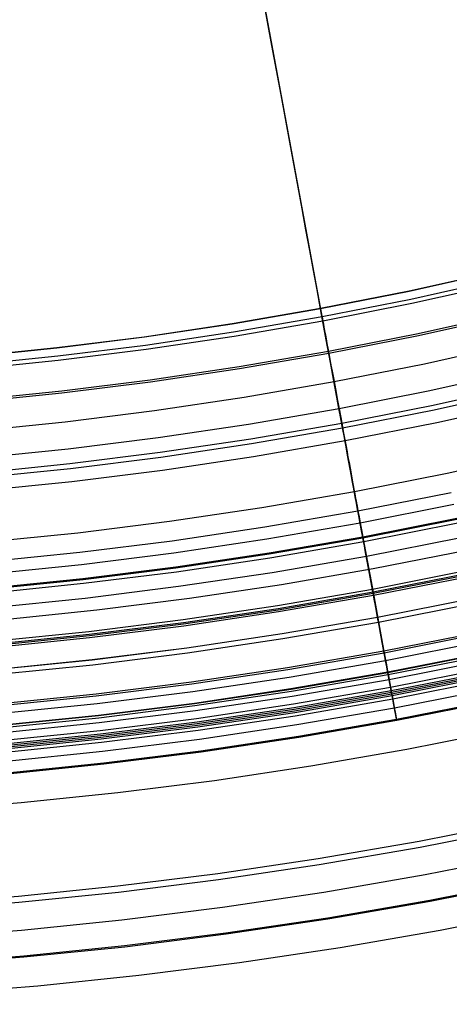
# Model space of a CAD drawing. Header units: millimetres. Extents: x -14 to 488, y -50 to 50.
# Tile 63 of 256: x 212.01 to 215.44, y -35.68 to -27.81. Entities that reach past the tile are written whole.
import ezdxf

# ---------------------------------------------------------------- set-up
doc = ezdxf.new("R2010")
doc.units = ezdxf.units.MM
doc.header["$MEASUREMENT"] = 0
doc.layers.add('Default', color=7, linetype='Continuous')

msp = doc.modelspace()

# ---------------------------------------------------------------- linework, layer by layer
at = {"layer": 'Default'}
for points in [[(215.8324319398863, -29.82402514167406), (215.1234081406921, -29.98154212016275), (214.4158658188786, -30.12116388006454), (213.7104171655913, -30.24314605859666), (213.0076529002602, -30.34776876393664), (212.3081412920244, -30.43533484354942), (211.6124273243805, -30.50616812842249), (210.9210320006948, -30.5606116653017), (210.234451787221, -30.59902594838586), (209.5531581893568, -30.62178716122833), (208.8775974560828, -30.62928543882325), (208.2020367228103, -30.62178716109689), (207.5207431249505, -30.59902594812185), (206.834162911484, -30.5606116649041), (206.1427675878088, -30.50616812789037), (205.4470536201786, -30.43533484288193)], [(215.8320322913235, -29.82232243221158), (215.1230492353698, -29.97983035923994), (214.4155475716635, -30.11944409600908), (213.7101394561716, -30.24141926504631), (213.0074155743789, -30.34603595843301), (212.3079441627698, -30.43359700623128), (211.6122701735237, -30.50442622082), (210.9209145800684, -30.55886662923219), (210.2343738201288, -30.59727870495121), (209.5531193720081, -30.62003860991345), (208.8775974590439, -30.62753645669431), (208.2020755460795, -30.62003860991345), (207.5208210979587, -30.59727870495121), (206.8342803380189, -30.55886662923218), (206.1429247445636, -30.50442622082), (205.4472507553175, -30.43359700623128)], [(215.8551107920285, -29.92064802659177), (215.1437749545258, -30.07867864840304), (214.4339254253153, -30.2187556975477), (213.7261763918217, -30.34113564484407), (213.0211204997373, -30.4460995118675), (212.3193278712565, -30.53395113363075), (211.6213452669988, -30.60501539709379), (210.9276953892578, -30.65963646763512), (210.238876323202, -30.69817601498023), (209.5553611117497, -30.72101144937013), (208.8775974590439, -30.72853417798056), (208.1998338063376, -30.72101144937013), (207.5163185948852, -30.69817601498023), (206.8274995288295, -30.65963646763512), (206.1338496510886, -30.60501539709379), (205.4358670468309, -30.53395113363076)], [(215.8473716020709, -29.88767532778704), (215.1368247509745, -30.04553066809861), (214.4277625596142, -30.18545234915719), (213.7207985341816, -30.30769655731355), (213.0165246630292, -30.4125440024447), (212.3155104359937, -30.50029818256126), (211.6183020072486, -30.57128362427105), (210.9254214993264, -30.62584411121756), (210.2373664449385, -30.66434091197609), (209.5546093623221, -30.68715101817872), (208.8775974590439, -30.69466540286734), (208.2005855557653, -30.68715101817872), (207.5178284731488, -30.66434091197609), (206.8297734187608, -30.62584411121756), (206.1368929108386, -30.57128362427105), (205.4396844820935, -30.50029818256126)], [(215.9153296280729, -30.17720944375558), (215.1978546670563, -30.33660393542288), (214.4818788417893, -30.47788990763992), (213.768021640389, -30.60132604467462), (213.0568808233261, -30.70719579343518), (212.3490314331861, -30.79580561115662), (211.6450249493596, -30.86748318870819), (210.945388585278, -30.92257566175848), (210.2506247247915, -30.96144782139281), (209.5612104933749, -30.98448033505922), (208.8775974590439, -30.99206798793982), (208.1939844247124, -30.98448033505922), (207.5045701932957, -30.9614478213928), (206.8098063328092, -30.92257566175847), (206.1101699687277, -30.86748318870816), (205.4061634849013, -30.79580561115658)], [(215.9113938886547, -30.16044128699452), (215.1943201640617, -30.31974663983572), (214.4787447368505, -30.46095360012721), (213.7652867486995, -30.58432070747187), (213.0545436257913, -30.69013125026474), (212.3470900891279, -30.77869151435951), (211.643477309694, -30.85032900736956), (210.9442322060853, -30.90539067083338), (210.2498568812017, -30.9442410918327), (209.5608281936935, -30.96726072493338), (208.8775974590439, -30.97484413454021), (208.194366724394, -30.96726072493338), (207.5053380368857, -30.94424109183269), (206.8109627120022, -30.90539067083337), (206.1117176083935, -30.85032900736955), (205.4081048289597, -30.77869151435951)], [(215.9680522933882, -30.40183354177), (215.2452024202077, -30.56242212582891), (214.5238629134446, -30.70476653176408), (213.8046579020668, -30.82912738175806), (213.0881896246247, -30.93579024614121), (212.375037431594, -31.02506387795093), (211.6657569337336, -31.0972784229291), (210.9608792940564, -31.15278361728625), (210.2609106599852, -31.19194698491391), (209.5663317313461, -31.21515204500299), (208.8775974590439, -31.22279654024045), (208.1888631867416, -31.21515204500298), (207.4942842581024, -31.19194698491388), (206.7943156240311, -31.15278361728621), (206.0894379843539, -31.09727842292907), (205.3801574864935, -31.0250638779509)], [(216.0178365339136, -30.61393852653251), (215.2899113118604, -30.77565465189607), (214.5635070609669, -30.91899850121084), (213.8392522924, -31.04423252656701), (213.1177534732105, -31.15164430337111), (212.3995940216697, -31.24154475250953), (211.6853334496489, -31.31426633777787), (210.9755066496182, -31.37016125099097), (210.2706233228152, -31.40959959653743), (209.5711675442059, -31.43296758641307), (208.8775974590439, -31.44066575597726), (208.1840273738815, -31.43296758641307), (207.4845715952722, -31.4095995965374), (206.7796882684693, -31.37016125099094), (206.0698614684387, -31.31426633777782), (205.3556008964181, -31.24154475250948)], [(216.04503028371, -30.72979707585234), (215.31433274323, -30.89212910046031), (214.5851619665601, -31.03601887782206), (213.8581488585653, -31.16172985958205), (213.1339021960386, -31.26955071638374), (212.4130076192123, -31.35979355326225), (211.6960267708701, -31.43279210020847), (210.9834965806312, -31.48889989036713), (210.2759286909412, -31.52848843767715), (209.5738090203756, -31.5519454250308), (208.877597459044, -31.55967291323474), (208.1813858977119, -31.55194542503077), (207.4792662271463, -31.52848843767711), (206.7716983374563, -31.48889989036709), (206.0591681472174, -31.43279210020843), (205.3421872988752, -31.35979355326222)], [(216.0539482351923, -30.7677918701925), (215.3223415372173, -30.93032587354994), (214.5922635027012, -31.07439468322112), (213.8643458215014, -31.20026207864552), (213.1391980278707, -31.30821708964), (212.4174064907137, -31.3985722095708), (211.6995335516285, -31.47166158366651), (210.9861168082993, -31.52783918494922), (210.2776685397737, -31.56747698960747), (209.5746752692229, -31.59096316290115), (208.8775974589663, -31.59870026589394), (208.1805196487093, -31.59096316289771), (207.4775263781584, -31.56747698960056), (206.7690781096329, -31.5278391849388), (206.0556613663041, -31.47166158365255), (205.3377884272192, -31.39857220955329)], [(216.0776942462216, -30.86896139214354), (215.3436667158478, -31.0320332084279), (214.6111729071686, -31.17657873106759), (213.8808466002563, -31.30286261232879), (213.153299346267, -31.41117483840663), (212.429119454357, -31.50182893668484), (211.7088711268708, -31.57516015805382), (210.9930937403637, -31.63152364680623), (210.2823012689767, -31.67129260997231), (209.5769818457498, -31.6948564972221), (208.8775974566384, -31.70261920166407), (208.1782130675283, -31.69485649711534), (207.4728936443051, -31.67129260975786), (206.762101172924, -31.63152364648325), (206.0463237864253, -31.57516015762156), (205.3260754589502, -31.50182893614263)], [(216.1719282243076, -31.27044378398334), (215.4282938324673, -31.4356498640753), (214.68621323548, -31.58208718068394), (213.9463285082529, -31.7100238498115), (213.2092592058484, -31.8197536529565), (212.4756013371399, -31.91159422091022), (211.7459264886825, -31.98588519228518), (211.0207810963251, -32.04298635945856), (210.3006858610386, -32.08327581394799), (209.5861353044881, -32.10714810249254), (208.8775974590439, -32.11501240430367), (208.1690596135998, -32.10714810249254), (207.4545090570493, -32.08327581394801), (206.7344138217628, -32.0429863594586), (206.0092684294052, -31.98588519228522), (205.2795935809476, -31.91159422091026)], [(215.460607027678, -31.58976292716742), (214.7148659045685, -31.73692258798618), (213.9713314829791, -31.86549034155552), (213.2306263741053, -31.97576141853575), (212.4933495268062, -32.06805501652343), (211.7600753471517, -32.14271244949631), (211.0313529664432, -32.20009528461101), (210.3077056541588, -32.24058347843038), (209.5896303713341, -32.26457352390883), (208.8775974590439, -32.27247661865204), (208.1655645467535, -32.26457352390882), (207.4474892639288, -32.24058347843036), (206.7238419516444, -32.20009528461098), (205.9951195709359, -32.14271244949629), (205.2618453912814, -32.06805501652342)], [(215.480566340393, -31.68495595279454), (214.7325641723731, -31.8325617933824), (213.9867753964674, -31.96151935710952), (213.2438245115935, -32.07212476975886), (212.5043122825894, -32.16469819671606), (211.7688148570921, -32.23958198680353), (211.0378830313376, -32.29713880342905), (210.3120416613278, -32.33774975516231), (209.5917892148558, -32.36181253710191), (208.8775974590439, -32.36973959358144), (208.1634057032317, -32.36181253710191), (207.4431532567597, -32.3377497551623), (206.7173118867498, -32.29713880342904), (205.9863800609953, -32.23958198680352), (205.2508826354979, -32.16469819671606)], [(215.5118281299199, -31.83405449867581), (214.7602845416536, -31.98235917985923), (214.0109648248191, -32.11192729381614), (213.2644964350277, -32.22305636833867), (212.5214829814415, -32.31606808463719), (211.7825033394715, -32.39130641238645), (211.0481109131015, -32.44913573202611), (210.3188330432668, -32.48993895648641), (209.5951705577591, -32.51411566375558), (208.8775974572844, -32.52208025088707), (208.1600243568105, -32.51411566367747), (207.4363618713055, -32.48993895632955), (206.7070840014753, -32.44913573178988), (205.9726915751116, -32.39130641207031), (205.2337119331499, -32.31606808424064)], [(205.2375036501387, -32.28264187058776), (205.97571433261, -32.35780190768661), (206.7093425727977, -32.4155710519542), (207.4378615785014, -32.45633181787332), (208.1607710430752, -32.48048336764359), (208.8775974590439, -32.48843966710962), (209.5944238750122, -32.48048336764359), (210.317333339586, -32.45633181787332), (211.0458523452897, -32.4155710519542), (211.7794805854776, -32.3578019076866), (212.517691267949, -32.28264187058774), (213.2599315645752, -32.18972693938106), (214.0056232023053, -32.07871350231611), (214.7541632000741, -31.94928021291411), (215.5049247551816, -31.80112985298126)], [(215.5037470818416, -31.79551311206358), (214.7531189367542, -31.94363714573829), (214.0047119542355, -32.07304743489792), (213.2591528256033, -32.18404114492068), (212.5170444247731, -32.27693956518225), (211.778964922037, -32.35208624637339), (211.0454670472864, -32.40984512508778), (210.3170774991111, -32.45059864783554), (209.5942964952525, -32.47474590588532), (208.8775974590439, -32.48270079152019), (208.1608984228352, -32.47474590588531), (207.4381174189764, -32.45059864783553), (206.7097278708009, -32.40984512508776), (205.9762299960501, -32.35208624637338), (205.238150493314, -32.27693956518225)], [(215.5360536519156, -31.94959457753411), (214.7817657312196, -32.09844080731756), (214.0297098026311, -32.22848205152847), (213.2805156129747, -32.34001692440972), (212.5347889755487, -32.43336828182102), (211.7931108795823, -32.50888134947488), (211.0560367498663, -32.56692183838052), (210.3240958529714, -32.60787405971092), (209.5977908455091, -32.63213905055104), (208.8775974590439, -32.64013272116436), (208.1574040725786, -32.632139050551), (207.4310990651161, -32.60787405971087), (206.699158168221, -32.56692183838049), (205.9620840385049, -32.50888134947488), (205.2204059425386, -32.43336828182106)], [(205.2011407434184, -32.52564734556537), (205.9415774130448, -32.60211356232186), (206.683562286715, -32.66164701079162), (207.4267078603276, -32.70421330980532), (208.1706266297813, -32.72977807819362), (208.9149310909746, -32.73830693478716), (209.6592337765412, -32.72977701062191), (210.4031473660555, -32.70421148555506), (211.1462845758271, -32.66164505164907), (211.8882581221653, -32.60211240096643), (212.6286807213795, -32.52564822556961), (213.3671650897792, -32.43228721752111), (214.1033239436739, -32.32206406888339), (214.836769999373, -32.19501347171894), (215.6108920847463, -32.04200797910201)], [(205.2011407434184, -32.52564734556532), (205.9415774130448, -32.6021135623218), (206.683562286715, -32.66164701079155), (207.4267078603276, -32.70421330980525), (208.1706266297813, -32.72977807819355), (208.9149310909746, -32.73830693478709), (209.6592337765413, -32.72977701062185), (210.4031473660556, -32.70421148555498), (211.1462845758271, -32.66164505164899), (211.8882581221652, -32.60211240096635), (212.6286807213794, -32.52564822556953), (213.3671650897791, -32.43228721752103), (214.1033239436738, -32.32206406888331), (214.836769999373, -32.19501347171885), (215.6108920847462, -32.0420079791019)], [(215.5958134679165, -32.23461028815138), (214.8347557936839, -32.38479241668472), (214.0759501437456, -32.51600078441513), (213.3200319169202, -32.62853668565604), (212.5676123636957, -32.72272587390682), (211.8192776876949, -32.79891667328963), (211.0755882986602, -32.85747807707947), (210.3370782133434, -32.89879784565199), (209.6042545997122, -32.92328061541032), (208.8775974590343, -32.93134602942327), (208.1509403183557, -32.92328061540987), (207.4181167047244, -32.8987978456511), (206.6796066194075, -32.85747807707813), (205.9359172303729, -32.79891667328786), (205.1875825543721, -32.72272587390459)], [(215.59109788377, -32.21211999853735), (214.8305744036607, -32.3621967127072), (214.0723013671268, -32.49331298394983), (213.3169137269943, -32.60576989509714), (212.5650223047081, -32.6998929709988), (211.8172128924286, -32.77603029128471), (211.0740455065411, -32.83455059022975), (210.3360537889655, -32.8758413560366), (209.6037445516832, -32.90030694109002), (208.8775974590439, -32.90836669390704), (208.1514503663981, -32.90030694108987), (207.4191411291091, -32.87584135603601), (206.6811494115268, -32.83455059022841), (205.9379820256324, -32.77603029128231), (205.1901726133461, -32.699892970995)], [(215.6012921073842, -32.26073985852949), (214.8396137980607, -32.41104445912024), (214.0801893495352, -32.54235982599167), (213.3236546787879, -32.65498749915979), (212.5706215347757, -32.74925349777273), (211.8216765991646, -32.8255064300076), (211.0773807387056, -32.88411559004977), (210.3382684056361, -32.92546905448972), (209.6048471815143, -32.9499717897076), (208.8775974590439, -32.95804378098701), (208.1503477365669, -32.94997178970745), (207.4169265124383, -32.92546905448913), (206.677814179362, -32.88411559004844), (205.9335183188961, -32.82550643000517), (205.184573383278, -32.74925349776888)], [(215.5979985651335, -32.24503179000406), (214.8366933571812, -32.39526276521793), (214.0776409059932, -32.52651380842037), (213.3214768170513, -32.63908631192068), (212.5688125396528, -32.73330613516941), (211.8202344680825, -32.80952171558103), (211.0763031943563, -32.86810216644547), (210.3375529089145, -32.90943537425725), (209.6044909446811, -32.93392610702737), (208.8775974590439, -32.94199414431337), (208.1507039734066, -32.93392610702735), (207.417642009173, -32.90943537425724), (206.6788917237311, -32.86810216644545), (205.9349604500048, -32.80952171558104), (205.1863823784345, -32.73330613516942)], [(215.6460678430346, -32.47429118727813), (214.8793172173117, -32.62559672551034), (214.1148354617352, -32.75778657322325), (213.3532627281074, -32.87116427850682), (212.5952148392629, -32.96605803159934), (211.8412823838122, -33.04281876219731), (211.0920299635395, -33.1018182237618), (210.3479955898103, -33.14344707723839), (209.609690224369, -33.16811298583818), (208.8775974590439, -33.17623873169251), (208.1455046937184, -33.16811298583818), (207.407199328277, -33.14344707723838), (206.6631649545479, -33.1018182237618), (205.9139125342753, -33.04281876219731), (205.1599800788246, -32.96605803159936)], [(215.6377930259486, -32.43482566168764), (214.8719797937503, -32.58594622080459), (214.1084326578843, -32.71797445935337), (213.3477909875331, -32.83121355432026), (212.5906698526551, -32.9259912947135), (211.8376591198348, -33.00265818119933), (211.0893227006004, -33.06158551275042), (210.34619794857, -33.10316347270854), (209.6087952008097, -33.12779922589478), (208.8775974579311, -33.13591503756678), (208.1463997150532, -33.12779922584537), (207.4089969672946, -33.10316347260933), (206.665872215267, -33.06158551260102), (205.9175357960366, -33.0026581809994), (205.1645250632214, -32.9259912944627)], [(215.6377413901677, -32.43457938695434), (214.8719340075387, -32.58569879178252), (214.108392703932, -32.71772602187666), (213.3477568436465, -32.83096425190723), (212.5906414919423, -32.92574126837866), (211.8376365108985, -33.00240756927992), (211.0893058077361, -33.06133445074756), (210.3461867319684, -33.10291209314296), (209.6087896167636, -33.12754765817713), (208.8775974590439, -33.1356634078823), (208.1464053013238, -33.12754765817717), (207.4090081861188, -33.102912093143), (206.6658891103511, -33.06133445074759), (205.9175584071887, -33.00240756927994), (205.164553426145, -32.92574126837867)], [(215.6940016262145, -32.70290436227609), (214.9218209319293, -32.85528143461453), (214.1519251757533, -32.98840744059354), (213.3849590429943, -33.10258807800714), (212.6215427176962, -33.19815386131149), (211.8622709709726, -33.27545820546), (211.1077124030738, -33.33487549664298), (210.3584088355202, -33.37679916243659), (209.6148748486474, -33.40163975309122), (208.8775974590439, -33.40982304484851), (208.14032006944, -33.4016397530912), (207.3967860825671, -33.37679916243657), (206.6474825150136, -33.33487549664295), (205.892923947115, -33.27545820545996), (205.1336522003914, -33.19815386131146)], [(215.7098954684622, -32.77870772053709), (214.9359142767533, -32.931440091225), (214.1642233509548, -33.06487650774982), (213.3954688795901, -33.1793233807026), (212.6302724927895, -33.27511199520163), (211.8692303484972, -33.35259659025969), (211.1129123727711, -33.41215242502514), (210.3618616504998, -33.4541738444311), (209.6165939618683, -33.47907235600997), (208.8775974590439, -33.48727472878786), (208.1386009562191, -33.47907235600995), (207.3933332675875, -33.45417384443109), (206.6422825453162, -33.41215242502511), (205.8859645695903, -33.35259659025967), (205.1249224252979, -33.27511199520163)], [(215.697173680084, -32.71803300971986), (214.92463364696, -32.87048099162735), (214.1543796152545, -33.00366894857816), (213.3870565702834, -33.11790272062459), (212.6232849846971, -33.21351297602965), (211.8636599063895, -33.2908532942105), (211.1087502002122, -33.35029823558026), (210.3590979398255, -33.39224141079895), (209.6152179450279, -33.4170935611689), (208.8775974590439, -33.42528066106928), (208.1399769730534, -33.41709356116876), (207.3960969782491, -33.39224141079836), (206.6464447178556, -33.35029823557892), (205.8915350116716, -33.29085329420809), (205.131909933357, -33.21351297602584)], [(215.7291121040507, -32.87035865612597), (214.9529539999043, -33.02352060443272), (214.1790926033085, -33.15733232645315), (213.4081759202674, -33.27210109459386), (212.6408273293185, -33.36815912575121), (211.8776446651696, -33.44586165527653), (211.1191994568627, -33.50558499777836), (210.3660363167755, -33.54772460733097), (209.6186724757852, -33.5726931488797), (208.8775974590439, -33.58091859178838), (208.1365224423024, -33.57269314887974), (207.389158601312, -33.54772460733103), (206.6359954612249, -33.50558499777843), (205.877550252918, -33.44586165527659), (205.114367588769, -33.36815912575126)], [(215.7416063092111, -32.92994794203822), (214.9640328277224, -33.0833891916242), (214.1887602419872, -33.2174449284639), (213.4164377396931, -33.33242298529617), (212.647689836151, -33.42865618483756), (211.8831154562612, -33.50650041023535), (211.1232871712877, -33.56633266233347), (210.3687505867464, -33.60854911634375), (209.6200238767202, -33.63356318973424), (208.8775974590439, -33.64180363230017), (208.1351710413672, -33.63356318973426), (207.3864443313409, -33.60854911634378), (206.6319077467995, -33.5663326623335), (205.872079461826, -33.50650041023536), (205.1075050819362, -33.42865618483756)], [(215.7334918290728, -32.89124711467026), (214.9568375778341, -33.04450696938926), (214.1824815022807, -33.17840422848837), (213.4110720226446, -33.2932463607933), (212.6432329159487, -33.38936579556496), (211.8795623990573, -33.46711799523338), (211.1206323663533, -33.52687951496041), (210.3669877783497, -33.56904606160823), (209.6191461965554, -33.59403056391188), (208.8775974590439, -33.60226126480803), (208.1360487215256, -33.59403056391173), (207.3882071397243, -33.56904606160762), (206.6345625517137, -33.52687951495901), (205.8756325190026, -33.46711799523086), (205.111962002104, -33.38936579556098)], [(215.7298905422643, -32.874071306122), (214.953644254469, -33.02725065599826), (214.1796949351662, -33.16107758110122), (213.4086906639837, -33.27585938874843), (212.6412548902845, -33.37192833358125), (211.8779855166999, -33.4496396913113), (211.1194541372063, -33.50936981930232), (210.3662054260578, -33.55151421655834), (209.6187566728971, -33.57648559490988), (208.8775974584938, -33.58471197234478), (208.1364382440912, -33.57648559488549), (207.3889894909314, -33.55151421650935), (206.6357407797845, -33.5093698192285), (205.8772094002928, -33.4496396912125), (205.1139400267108, -33.37192833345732)], [(215.7603664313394, -33.01942160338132), (214.9806677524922, -33.1732822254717), (214.2032762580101, -33.30770435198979), (213.428842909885, -33.42299665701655), (212.6579939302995, -33.51949287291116), (211.8913298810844, -33.59754985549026), (211.1294248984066, -33.65754563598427), (210.3728260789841, -33.69987747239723), (209.6220530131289, -33.72495991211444), (208.8775974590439, -33.73322287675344), (208.1331419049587, -33.72495991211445), (207.3823688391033, -33.69987747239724), (206.6257700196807, -33.65754563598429), (205.8638650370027, -33.59754985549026), (205.0972009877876, -33.51949287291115)], [(215.7545565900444, -32.99171241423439), (214.9755160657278, -33.14544316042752), (214.1987807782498, -33.27975181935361), (213.4250011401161, -33.39494680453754), (212.6548028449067, -33.49136156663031), (211.8887859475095, -33.56935266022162), (211.1275240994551, -33.62929779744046), (210.3715639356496, -33.67159390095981), (209.6214246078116, -33.6966551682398), (208.8775974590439, -33.70491115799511), (208.1337703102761, -33.69665516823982), (207.3836309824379, -33.67159390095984), (206.6276708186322, -33.62929779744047), (205.8664089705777, -33.56935266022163), (205.1003920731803, -33.4913615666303)], [(215.7740727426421, -33.08479185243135), (214.9928213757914, -33.23895887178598), (214.2138817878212, -33.37364868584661), (213.4379062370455, -33.4891705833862), (212.6655221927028, -33.58585896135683), (211.8973314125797, -33.66407138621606), (211.1339091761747, -33.72418664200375), (210.3758036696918, -33.76660277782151), (209.6235355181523, -33.79173516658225), (208.8775974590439, -33.80001458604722), (208.1316593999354, -33.79173516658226), (207.379391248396, -33.76660277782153), (206.621285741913, -33.72418664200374), (205.8578635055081, -33.66407138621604), (205.089672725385, -33.58585896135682)], [(215.7685432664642, -33.05841982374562), (214.9879182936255, -33.21246323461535), (214.2096032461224, -33.34704505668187), (213.4342498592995, -33.46247433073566), (212.6624850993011, -33.55908518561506), (211.8949102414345, -33.63723490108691), (211.1321001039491, -33.69730195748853), (210.3746024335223, -33.73968408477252), (209.6229374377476, -33.76479632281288), (208.8775974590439, -33.77306910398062), (208.13225748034, -33.76479632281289), (207.3805924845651, -33.73968408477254), (206.6230948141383, -33.69730195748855), (205.8602846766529, -33.63723490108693), (205.0927098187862, -33.55908518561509)], [(215.7657457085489, -33.04507728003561), (214.985437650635, -33.19905815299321), (214.2074385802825, -33.33358533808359), (213.4323999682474, -33.44896775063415), (212.6609485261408, -33.54553938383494), (211.8936852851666, -33.62365737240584), (211.131184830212, -33.6837000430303), (210.3739946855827, -33.72606496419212), (209.6226348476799, -33.75116700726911), (208.8775974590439, -33.7594364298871), (208.1325600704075, -33.75116700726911), (207.3812002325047, -33.72606496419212), (206.6240100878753, -33.68370004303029), (205.861509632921, -33.62365737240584), (205.0942463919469, -33.54553938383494)], [(215.7631133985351, -33.0325228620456), (214.9831035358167, -33.18644489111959), (214.2054017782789, -33.32092066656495), (213.4306593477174, -33.43625898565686), (212.6595027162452, -33.53279371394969), (211.892532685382, -33.61088184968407), (211.1303236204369, -33.67090157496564), (210.3734228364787, -33.71325030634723), (209.6223501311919, -33.73834275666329), (208.8775974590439, -33.7466090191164), (208.1328447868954, -33.73834275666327), (207.3817720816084, -33.71325030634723), (206.6248712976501, -33.67090157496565), (205.862662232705, -33.61088184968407), (205.0956922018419, -33.53279371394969)], [(215.7888740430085, -33.15538449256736), (215.005945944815, -33.30988238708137), (214.2253345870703, -33.44486127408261), (213.4476936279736, -33.56063110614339), (212.6736518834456, -33.65752699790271), (211.9038124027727, -33.73590728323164), (211.1387517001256, -33.79615155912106), (210.379019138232, -33.8386587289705), (209.6251364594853, -33.86384505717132), (208.8775974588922, -33.87214224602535), (208.1300584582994, -33.86384505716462), (207.376175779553, -33.83865872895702), (206.6164432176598, -33.79615155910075), (205.8513825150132, -33.73590728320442), (205.0815430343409, -33.65752699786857)], [(215.8098006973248, -33.25519111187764), (215.0245019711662, -33.41015681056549), (214.2415270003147, -33.54554440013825), (213.4615314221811, -33.66166477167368), (212.6851459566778, -33.75885405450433), (211.9129754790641, -33.8374716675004), (211.145598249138, -33.8978983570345), (210.3835652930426, -33.94053423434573), (209.627399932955, -33.96579682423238), (208.8775974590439, -33.97411913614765), (208.1277949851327, -33.96579682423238), (207.371629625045, -33.94053423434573), (206.6095966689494, -33.8978983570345), (205.8422194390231, -33.8374716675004), (205.0700489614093, -33.75885405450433)], [(215.8079547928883, -33.24638734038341), (215.0228651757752, -33.40131177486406), (214.2400986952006, -33.53666331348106), (213.4603108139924, -33.65275276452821), (212.684132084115, -33.74991616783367), (211.9121672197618, -33.82851284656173), (211.144994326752, -33.88892344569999), (210.3831642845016, -33.93154796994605), (209.6272002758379, -33.9568038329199), (208.8775974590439, -33.96512392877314), (208.1279946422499, -33.95680383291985), (207.3720306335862, -33.931547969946), (206.6102005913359, -33.88892344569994), (205.8430276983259, -33.82851284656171), (205.0710628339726, -33.74991616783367)], [(205.0335340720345, -33.98484582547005), (205.80738730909, -34.06476303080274), (206.5828586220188, -34.12698327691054), (207.359543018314, -34.17147063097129), (208.1370355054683, -34.19818916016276), (208.9149310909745, -34.20710293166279), (209.6928248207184, -34.19818804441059), (210.4703118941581, -34.17146872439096), (211.2469875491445, -34.12698122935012), (212.0224470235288, -34.06476181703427), (212.7962855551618, -33.98484674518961), (213.5680983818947, -33.88727227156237), (214.3374807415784, -33.77207465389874), (215.1040278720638, -33.63929014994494), (215.9130867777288, -33.47937938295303)], [(205.0335340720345, -33.98484582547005), (205.80738730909, -34.06476303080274), (206.5828586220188, -34.12698327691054), (207.359543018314, -34.17147063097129), (208.1370355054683, -34.19818916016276), (208.9149310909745, -34.20710293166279), (209.6928248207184, -34.19818804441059), (210.4703118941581, -34.17146872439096), (211.2469875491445, -34.12698122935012), (212.0224470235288, -34.06476181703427), (212.7962855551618, -33.98484674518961), (213.5680983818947, -33.88727227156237), (214.3374807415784, -33.77207465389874), (215.1040278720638, -33.63929014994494), (215.9130867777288, -33.47937938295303)], [(216.0213163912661, -34.2639843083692), (215.2120565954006, -34.423678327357), (214.4051914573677, -34.56319686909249), (213.601396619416, -34.68286031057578), (212.8013220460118, -34.7830150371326), (212.0055910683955, -34.86403143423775), (211.2147995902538, -34.9263018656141), (210.4295154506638, -34.97023865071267), (209.6502779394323, -34.99627205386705), (208.8775974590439, -35.00484829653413), (208.104916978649, -34.9962720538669), (207.3256794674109, -34.97023865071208), (206.5403953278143, -34.92630186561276), (205.7496038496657, -34.86403143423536), (204.9538728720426, -34.78301503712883)], [(216.0109979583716, -34.21477205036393), (215.2029070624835, -34.37423540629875), (214.397207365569, -34.51355242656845), (213.5945735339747, -34.63304302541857), (212.7956545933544, -34.73305308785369), (212.0010729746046, -34.81395246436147), (211.211423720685, -34.87613295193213), (210.4272738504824, -34.92000627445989), (209.6491618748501, -34.94600207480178), (208.8775974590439, -34.9545659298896), (208.1060330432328, -34.94600207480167), (207.3279210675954, -34.92000627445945), (206.5437711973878, -34.87613295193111), (205.754121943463, -34.81395246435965), (204.9595403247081, -34.73305308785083)], [(216.0670718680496, -34.48220836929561), (215.2526287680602, -34.6429252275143), (214.4405956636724, -34.78333738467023), (213.6316525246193, -34.90376726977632), (212.8264534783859, -35.0045634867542), (212.0256258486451, -35.08609879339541), (211.2297693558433, -35.14876806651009), (210.4394554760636, -35.1929862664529), (209.6552269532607, -35.21918641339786), (208.8775974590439, -35.22781758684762), (208.099967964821, -35.21918641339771), (207.3157394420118, -35.19298626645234), (206.5254255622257, -35.14876806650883), (205.7295690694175, -35.08609879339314), (204.9287414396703, -35.00456348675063)], [(216.1112119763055, -34.69272816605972), (215.2917685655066, -34.85443175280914), (214.474749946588, -34.9957059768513), (213.6608402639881, -35.11687524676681), (212.8506976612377, -35.21829030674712), (212.0449533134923, -35.30032620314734), (211.2442106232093, -35.36338023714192), (210.4490445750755, -35.40786991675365), (209.6600012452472, -35.43423092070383), (208.8775974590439, -35.44291508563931), (208.0951936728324, -35.43423092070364), (207.3061503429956, -35.40786991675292), (206.5109842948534, -35.36338023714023), (205.7102416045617, -35.30032620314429), (204.9044972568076, -35.21829030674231)], [(216.1093649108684, -34.68391885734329), (215.2901307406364, -34.84558115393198), (214.4733207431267, -34.98681930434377), (213.6596188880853, -35.10795763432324), (212.8496831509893, -35.20934679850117), (212.0441445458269, -35.29136174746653), (211.2436063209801, -35.35439968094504), (210.4486433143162, -35.39887800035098), (209.6598014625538, -35.42523227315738), (208.8775974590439, -35.43391422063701), (208.0953934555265, -35.42523227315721), (207.3065516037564, -35.3988780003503), (206.5115885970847, -35.35439968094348), (205.7110503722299, -35.29136174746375), (204.9055117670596, -35.20934679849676)], [(204.8659274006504, -35.44404430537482), (205.673197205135, -35.52741249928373), (206.4821549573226, -35.5923195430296), (207.2923781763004, -35.63872795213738), (208.1034443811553, -35.66660024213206), (208.9149310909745, -35.67589892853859), (209.7264158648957, -35.66659907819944), (210.5374764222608, -35.63872596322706), (211.3476905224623, -35.59231740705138), (212.1566359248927, -35.52741123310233), (212.9638903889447, -35.44404526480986), (213.7690316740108, -35.3422573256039), (214.5716375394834, -35.22208523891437), (215.3712857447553, -35.08356682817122), (216.2152814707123, -34.91675078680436)]]:
    msp.add_lwpolyline(points, dxfattribs=at)
at = {"layer": 'Default', "extrusion": (0.983306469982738, 0.1819570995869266, 0)}
msp.add_lwpolyline([(-70.74864060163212, 22.217436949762), (-70.74900245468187, 22.1868780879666), (-70.75010086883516, 22.15605990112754), (-70.75195467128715, 22.1250025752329), (-70.7545820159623, 22.09372743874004), (-70.75800029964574, 22.06225694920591), (-70.76222607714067, 22.03061467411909), (-70.76727497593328, 21.99882526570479), (-70.77316161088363, 21.96691442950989), (-70.77989949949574, 21.9349088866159), (-70.78750097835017, 21.90283632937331), (-70.79597712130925, 21.87072537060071), (-70.80533766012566, 21.83860548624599), (-70.81559090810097, 21.8065069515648), (-70.82674368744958, 21.77446077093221), (-70.83880126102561, 21.74249860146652), (-70.85176726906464, 21.71065267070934), (-70.86564367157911, 21.67895568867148), (-70.88043069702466, 21.64744075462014), (-70.89612679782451, 21.61614125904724), (-70.91272861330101, 21.58509078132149), (-70.93023094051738, 21.55432298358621), (-70.94862671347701, 21.52387150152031), (-70.96790699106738, 21.49376983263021), (-70.98806095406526, 21.46405122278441), (-71.0090759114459, 21.43474855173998), (-71.03093731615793, 21.40589421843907), (-71.0536287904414, 21.37752002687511), (-71.0771321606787, 21.34965707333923), (-71.10142750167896, 21.32233563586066), (-71.12649319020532, 21.29558506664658), (-71.15230596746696, 21.26943368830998), (-71.17884101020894, 21.24390869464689), (-71.20607200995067, 21.21903605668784), (-71.23397125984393, 21.19484043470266), (-71.26250974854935, 21.17134509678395), (-71.29165726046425, 21.14857184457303), (-71.3213824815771, 21.12654094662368), (-71.35165311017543, 21.10527107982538), (-71.38243597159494, 21.08477927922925), (-71.41369713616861, 21.06508089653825), (-71.44540203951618, 21.04618956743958), (-71.47751560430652, 21.02811718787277), (-71.51000236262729, 21.01087389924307), (-71.54282657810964, 20.99446808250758), (-71.57595236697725, 20.97890636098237), (-71.60934381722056, 20.96419361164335), (-71.64296510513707, 20.95033298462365), (-71.67678060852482, 20.93732593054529), (-71.71075501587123, 20.92517223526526), (-71.74485343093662, 20.91387006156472), (-71.77904147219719, 20.90341599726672), (-71.81328536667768, 20.89380510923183), (-71.8475520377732, 20.88503100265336), (-71.88180918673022, 20.87708588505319), (-71.91602536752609, 20.86996063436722), (-71.95017005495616, 20.86364487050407), (-71.98421370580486, 20.85812702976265), (-72.0181278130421, 20.85339444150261), (-72.05188495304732, 20.84943340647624), (-72.0854588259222, 20.84622927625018), (-72.1188242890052, 20.84376653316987), (-72.15195738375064, 20.84202887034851), (-72.18483535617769, 20.84099927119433), (-72.21743667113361, 20.84066008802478), (-72.25003798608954, 20.84099927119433), (-72.28291595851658, 20.84202887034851), (-72.31604905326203, 20.84376653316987), (-72.34941451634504, 20.84622927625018), (-72.3829883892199, 20.84943340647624), (-72.41674552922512, 20.8533944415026), (-72.45065963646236, 20.85812702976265), (-72.48470328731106, 20.86364487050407), (-72.51884797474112, 20.86996063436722), (-72.55306415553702, 20.87708588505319), (-72.58732130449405, 20.88503100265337), (-72.62158797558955, 20.89380510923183), (-72.65583187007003, 20.90341599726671), (-72.69001991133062, 20.91387006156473), (-72.72411832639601, 20.92517223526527), (-72.75809273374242, 20.93732593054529), (-72.79190823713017, 20.95033298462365), (-72.82552952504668, 20.96419361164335), (-72.85892097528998, 20.97890636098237), (-72.8920467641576, 20.99446808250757), (-72.92487097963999, 21.01087389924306), (-72.95735773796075, 21.02811718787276), (-72.98947130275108, 21.04618956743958), (-73.02117620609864, 21.06508089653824), (-73.05243737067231, 21.08477927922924), (-73.08322023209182, 21.10527107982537), (-73.11349086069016, 21.12654094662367), (-73.14321608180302, 21.14857184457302), (-73.17236359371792, 21.17134509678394), (-73.20090208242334, 21.19484043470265), (-73.2288013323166, 21.21903605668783), (-73.25603233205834, 21.24390869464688), (-73.28256737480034, 21.26943368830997), (-73.30838015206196, 21.29558506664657), (-73.33344584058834, 21.32233563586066), (-73.35774118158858, 21.34965707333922), (-73.38124455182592, 21.37752002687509), (-73.40393602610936, 21.40589421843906), (-73.4257974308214, 21.43474855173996), (-73.44681238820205, 21.46405122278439), (-73.46696635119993, 21.49376983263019), (-73.4862466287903, 21.52387150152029), (-73.50464240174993, 21.55432298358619), (-73.5221447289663, 21.58509078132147), (-73.53874654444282, 21.61614125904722), (-73.55444264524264, 21.64744075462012), (-73.5692296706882, 21.67895568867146), (-73.58310607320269, 21.71065267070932), (-73.59607208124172, 21.7424986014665), (-73.60812965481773, 21.77446077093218), (-73.61928243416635, 21.80650695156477), (-73.62953568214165, 21.83860548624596), (-73.63889622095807, 21.87072537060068), (-73.64737236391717, 21.90283632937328), (-73.65497384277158, 21.93490888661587), (-73.6617117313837, 21.96691442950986), (-73.66759836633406, 21.99882526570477), (-73.67264726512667, 22.03061467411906), (-73.67687304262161, 22.06225694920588), (-73.68029132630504, 22.09372743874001), (-73.6829186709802, 22.12500257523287), (-73.68477247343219, 22.15605990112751), (-73.68587088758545, 22.18687808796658), (-73.68623274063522, 22.21743694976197)], dxfattribs=at)
at = {"layer": 'Default', "extrusion": (0.983306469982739, 0.1819570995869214, 0)}
msp.add_lwpolyline([(-73.68623274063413, 22.21743694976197), (-73.68587088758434, 22.24799581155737), (-73.6847724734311, 22.27881399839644), (-73.6829186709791, 22.30987132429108), (-73.68029132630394, 22.34114646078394), (-73.67687304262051, 22.37261695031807), (-73.67264726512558, 22.40425922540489), (-73.66759836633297, 22.43604863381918), (-73.66171173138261, 22.46795947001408), (-73.65497384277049, 22.49996501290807), (-73.64737236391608, 22.53203757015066), (-73.63889622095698, 22.56414852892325), (-73.62953568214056, 22.59626841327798), (-73.61928243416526, 22.62836694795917), (-73.60812965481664, 22.66041312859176), (-73.5960720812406, 22.69237529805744), (-73.58310607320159, 22.72422122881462), (-73.56922967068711, 22.75591821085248), (-73.55444264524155, 22.78743314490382), (-73.53874654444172, 22.81873264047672), (-73.5221447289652, 22.84978311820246), (-73.50464240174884, 22.88055091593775), (-73.4862466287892, 22.91100239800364), (-73.46696635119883, 22.94110406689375), (-73.44681238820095, 22.97082267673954), (-73.4257974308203, 23.00012534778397), (-73.40393602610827, 23.02897968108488), (-73.3812445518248, 23.05735387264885), (-73.35774118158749, 23.08521682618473), (-73.33344584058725, 23.11253826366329), (-73.30838015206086, 23.13928883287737), (-73.28256737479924, 23.16544021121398), (-73.25603233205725, 23.19096520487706), (-73.22880133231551, 23.2158378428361), (-73.20090208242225, 23.24003346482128), (-73.17236359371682, 23.26352880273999), (-73.14321608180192, 23.28630205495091), (-73.11349086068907, 23.30833295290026), (-73.08322023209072, 23.32960281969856), (-73.05243737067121, 23.35009462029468), (-73.02117620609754, 23.36979300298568), (-72.98947130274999, 23.38868433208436), (-72.95735773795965, 23.40675671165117), (-72.9248709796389, 23.42400000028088), (-72.8920467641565, 23.44040581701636), (-72.85892097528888, 23.45596753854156), (-72.82552952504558, 23.47068028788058), (-72.79190823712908, 23.48454091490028), (-72.75809273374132, 23.49754796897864), (-72.72411832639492, 23.50970166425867), (-72.69001991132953, 23.5210038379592), (-72.65583187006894, 23.53145790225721), (-72.62158797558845, 23.5410687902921), (-72.58732130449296, 23.54984289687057), (-72.55306415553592, 23.55778801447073), (-72.51884797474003, 23.5649132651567), (-72.48470328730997, 23.57122902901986), (-72.45065963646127, 23.57674686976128), (-72.41674552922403, 23.58147945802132), (-72.38298838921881, 23.58544049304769), (-72.34941451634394, 23.58864462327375), (-72.31604905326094, 23.59110736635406), (-72.28291595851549, 23.59284502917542), (-72.25003798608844, 23.5938746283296), (-72.21743667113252, 23.59421381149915), (-72.18483535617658, 23.5938746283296), (-72.15195738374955, 23.59284502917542), (-72.1188242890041, 23.59110736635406), (-72.0854588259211, 23.58864462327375), (-72.05188495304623, 23.58544049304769), (-72.018127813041, 23.58147945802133), (-71.98421370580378, 23.57674686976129), (-71.95017005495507, 23.57122902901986), (-71.916025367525, 23.56491326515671), (-71.88180918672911, 23.55778801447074), (-71.8475520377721, 23.54984289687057), (-71.81328536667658, 23.5410687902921), (-71.7790414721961, 23.53145790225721), (-71.74485343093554, 23.52100383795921), (-71.71075501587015, 23.50970166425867), (-71.67678060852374, 23.49754796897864), (-71.64296510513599, 23.48454091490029), (-71.6093438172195, 23.47068028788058), (-71.5759523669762, 23.45596753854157), (-71.54282657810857, 23.44040581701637), (-71.51000236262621, 23.42400000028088), (-71.47751560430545, 23.40675671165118), (-71.44540203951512, 23.38868433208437), (-71.41369713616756, 23.36979300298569), (-71.38243597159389, 23.35009462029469), (-71.35165311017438, 23.32960281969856), (-71.32138248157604, 23.30833295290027), (-71.29165726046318, 23.28630205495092), (-71.26250974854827, 23.26352880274), (-71.23397125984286, 23.24003346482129), (-71.20607200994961, 23.21583784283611), (-71.17884101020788, 23.19096520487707), (-71.15230596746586, 23.16544021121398), (-71.12649319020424, 23.13928883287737), (-71.10142750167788, 23.11253826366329), (-71.07713216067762, 23.08521682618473), (-71.05362879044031, 23.05735387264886), (-71.03093731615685, 23.02897968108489), (-71.00907591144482, 23.00012534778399), (-70.98806095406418, 22.97082267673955), (-70.96790699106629, 22.94110406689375), (-70.94862671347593, 22.91100239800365), (-70.9302309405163, 22.88055091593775), (-70.91272861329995, 22.84978311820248), (-70.89612679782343, 22.81873264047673), (-70.88043069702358, 22.78743314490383), (-70.86564367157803, 22.75591821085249), (-70.85176726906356, 22.72422122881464), (-70.83880126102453, 22.69237529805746), (-70.8267436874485, 22.66041312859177), (-70.81559090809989, 22.62836694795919), (-70.80533766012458, 22.596268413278), (-70.79597712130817, 22.56414852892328), (-70.78750097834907, 22.53203757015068), (-70.77989949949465, 22.4999650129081), (-70.77316161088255, 22.4679594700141), (-70.76727497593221, 22.4360486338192), (-70.76222607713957, 22.40425922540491), (-70.75800029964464, 22.37261695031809), (-70.7545820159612, 22.34114646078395), (-70.75195467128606, 22.3098713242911), (-70.75010086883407, 22.27881399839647), (-70.7490024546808, 22.2479958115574), (-70.74864060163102, 22.217436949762)], dxfattribs=at)
at = {"layer": 'Default'}
for points in [[(213.2709580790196, -23.93422694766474, 101.4066459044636), (214.1066720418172, -28.45031971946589, 76.8205426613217), (214.3866516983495, -29.96329444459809, 67.10645382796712), (214.5922635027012, -31.07439468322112, 58.87503948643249), (214.7379803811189, -31.86183030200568, 51.87828019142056), (214.8347557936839, -32.38479241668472, 46.02963350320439), (214.9359142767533, -32.93144009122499, 37.02524979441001), (214.985437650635, -33.19905815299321, 30.07727404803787), (214.9896079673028, -33.22159401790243, 28.9442525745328), (214.9897886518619, -33.22257041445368, 28.42377107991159), (214.9879182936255, -33.21246323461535, 27.93717802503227), (214.9860401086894, -33.20231376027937, 27.70734989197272), (214.9834850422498, -33.1885065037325, 27.48695268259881), (214.9802354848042, -33.17094630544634, 27.27634478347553), (214.9762738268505, -33.1495380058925, 27.07588458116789), (214.971582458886, -33.12418644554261, 26.88593046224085), (214.9661437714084, -33.09479646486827, 26.7068408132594), (214.9631386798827, -33.07855732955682, 26.62148216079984), (214.9599401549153, -33.0612729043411, 26.53897402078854), (214.9565459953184, -33.04293129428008, 26.45936119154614), (214.9529539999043, -33.02352060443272, 26.38268847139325), (214.9491483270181, -33.00295522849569, 26.30834588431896), (214.945122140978, -32.98119822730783, 26.23570523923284), (214.940886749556, -32.95831070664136, 26.16478401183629), (214.936453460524, -32.93435377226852, 26.09559967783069), (214.931833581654, -32.90938852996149, 26.02816971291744), (214.9270384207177, -32.88347608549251, 25.9625115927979), (214.9220792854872, -32.85667754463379, 25.89864279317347), (214.9169674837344, -32.82905401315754, 25.83658078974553), (214.9117143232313, -32.80066659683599, 25.77634305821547), (214.9063311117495, -32.77157640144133, 25.71794707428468), (214.9008291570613, -32.7418445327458, 25.66141031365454), (214.8952197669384, -32.71153209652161, 25.60675025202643), (214.8895142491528, -32.68070019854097, 25.55398436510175), (214.8837239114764, -32.64940994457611, 25.50313012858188), (214.8778600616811, -32.61772244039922, 25.45420501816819), (214.8719340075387, -32.58569879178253, 25.40722650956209), (214.8659580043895, -32.55340522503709, 25.36220925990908), (214.8599480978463, -32.52092844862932, 25.31915665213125), (214.85392128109, -32.48836029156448, 25.27806925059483), (214.8478945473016, -32.45579258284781, 25.23894761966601), (214.841884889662, -32.42331715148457, 25.20179232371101), (214.8359093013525, -32.39102582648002, 25.16660392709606), (214.8299847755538, -32.35901043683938, 25.13338299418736), (214.824128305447, -32.32736281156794, 25.10213008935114), (214.8183568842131, -32.29617477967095, 25.07284577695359), (214.812687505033, -32.26553817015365, 25.04553062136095), (214.8071371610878, -32.23554481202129, 25.02018518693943), (214.8017228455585, -32.20628653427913, 24.99681003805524), (214.796461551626, -32.17785516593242, 24.97540573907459), (214.7913702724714, -32.15034253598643, 24.95597285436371), (214.7864660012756, -32.12384047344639, 24.93851194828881), (214.7840893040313, -32.11099710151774, 24.93052116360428), (214.7817657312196, -32.09844080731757, 24.92302358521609), (214.7744318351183, -32.05880935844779, 24.90053092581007), (214.7728940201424, -32.05049920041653, 24.89614054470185), (214.7714198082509, -32.04253274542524, 24.89211449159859), (214.769981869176, -32.03476230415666, 24.8883883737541), (214.76855287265, -32.02704018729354, 24.88489779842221), (214.7671054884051, -32.0192187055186, 24.88157837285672), (214.7656123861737, -32.01115016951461, 24.87836570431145), (214.7640462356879, -32.0026868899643, 24.87519540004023), (214.7623797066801, -31.99368117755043, 24.87200306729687), (214.7541632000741, -31.94928021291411, 24.8577255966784)], [(214.7541632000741, -31.94928021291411, 24.8577255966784), (214.7422436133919, -31.88486827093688, 24.8386863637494), (214.7304615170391, -31.82119930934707, 24.81785531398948), (214.718826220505, -31.75832363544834, 24.79529139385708), (214.7073470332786, -31.69629155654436, 24.77105354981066), (214.6960332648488, -31.6351533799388, 24.74520072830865), (214.6848942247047, -31.57495941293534, 24.71779187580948), (214.6739392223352, -31.51575996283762, 24.68888593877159), (214.6631775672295, -31.45760533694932, 24.65854186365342), (214.6526185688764, -31.40054584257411, 24.62681859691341), (214.6422715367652, -31.34463178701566, 24.59377508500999), (214.6321457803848, -31.28991347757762, 24.55947027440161), (214.6222506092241, -31.23644122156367, 24.5239631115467), (214.6125953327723, -31.18426532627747, 24.4873125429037), (214.6031892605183, -31.13343609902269, 24.44957751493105), (214.5940417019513, -31.084003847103, 24.41081697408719), (214.5851619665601, -31.03601887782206, 24.37108986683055), (214.5765573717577, -30.98952073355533, 24.33045577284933), (214.5682272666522, -30.9445058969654, 24.28897680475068), (214.5601690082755, -30.90096008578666, 24.24671570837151), (214.5523799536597, -30.85886901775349, 24.20373522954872), (214.5448574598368, -30.81821841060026, 24.16009811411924), (214.5375988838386, -30.77899398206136, 24.11586710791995), (214.5306015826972, -30.74118144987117, 24.0711049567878), (214.5238629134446, -30.70476653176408, 24.02587440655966), (214.517379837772, -30.66973280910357, 23.98023384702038), (214.5111477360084, -30.63605531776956, 23.93422424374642), (214.5051615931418, -30.60370695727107, 23.88788220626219), (214.4994163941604, -30.57266062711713, 23.84124434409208), (214.4939071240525, -30.54288922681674, 23.79434726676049), (214.4886287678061, -30.51436565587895, 23.74722758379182), (214.4835763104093, -30.48706281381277, 23.69992190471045), (214.4787447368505, -30.46095360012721, 23.65246683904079), (214.474129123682, -30.43601140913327, 23.60489448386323), (214.4697249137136, -30.41221161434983, 23.5572188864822), (214.4655276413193, -30.38953008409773, 23.50944958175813), (214.461532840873, -30.36794268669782, 23.46159610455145), (214.4577360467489, -30.34742529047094, 23.41366798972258), (214.454132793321, -30.32795376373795, 23.36567477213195), (214.4507186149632, -30.30950397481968, 23.31762598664), (214.4474890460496, -30.29205179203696, 23.26953116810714), (214.4444396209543, -30.27557308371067, 23.2213998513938), (214.4415658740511, -30.26004371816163, 23.17324157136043), (214.4388633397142, -30.2454395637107, 23.12506586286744), (214.4363275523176, -30.23173648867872, 23.07688226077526), (214.4317383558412, -30.20693705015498, 22.98052951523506), (214.4277625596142, -30.18545234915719, 22.88425961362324), (214.4243679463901, -30.16710828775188, 22.78813643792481), (214.421536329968, -30.15180659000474, 22.69217428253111), (214.4192530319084, -30.13946793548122, 22.59637504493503), (214.4175033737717, -30.13001300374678, 22.50074062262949), (214.4162726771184, -30.12336247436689, 22.40527291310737), (214.415546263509, -30.119437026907, 22.3099738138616), (214.4153094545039, -30.11815734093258, 22.21484522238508), (214.4155475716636, -30.11944409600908, 22.11988903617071), (214.4162481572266, -30.1232299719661, 22.02510909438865), (214.4174076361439, -30.12949564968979, 21.93051700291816), (214.4190246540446, -30.13823381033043, 21.83612630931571), (214.4210978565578, -30.1494371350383, 21.74195056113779), (214.4236258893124, -30.16309830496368, 21.64800330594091), (214.4266073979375, -30.17921000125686, 21.55429809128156), (214.4300410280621, -30.1977649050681, 21.46084846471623), (214.4339254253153, -30.2187556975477, 21.36766797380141), (214.4382608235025, -30.24218364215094, 21.27477338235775), (214.443053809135, -30.26808433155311, 21.1821943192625), (214.4483125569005, -30.2965019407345, 21.08996362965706), (214.4540452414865, -30.3274806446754, 20.99811415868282), (214.4602600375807, -30.3610646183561, 20.90667875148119), (214.4669651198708, -30.39729803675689, 20.81569025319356), (214.4741686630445, -30.43622507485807, 20.72518150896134), (214.4818788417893, -30.47788990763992, 20.63518536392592), (214.4901052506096, -30.52234438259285, 20.54574446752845), (214.4988631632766, -30.5696710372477, 20.45694068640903), (214.5081692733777, -30.61996008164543, 20.3688656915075), (214.5180402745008, -30.673301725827, 20.28161115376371), (214.5284928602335, -30.72978617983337, 20.19526874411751), (214.5395437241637, -30.7895036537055, 20.10993013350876), (214.5512095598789, -30.85254435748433, 20.02568699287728), (214.5635070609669, -30.91899850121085, 19.94263099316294), (214.5764521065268, -30.98895189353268, 19.86087254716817), (214.5900573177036, -31.06247273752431, 19.78059703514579), (214.5971111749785, -31.10059089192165, 19.74107916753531), (214.6043345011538, -31.13962483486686, 19.7020085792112), (214.6117287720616, -31.1795825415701, 19.6634107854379), (214.6192954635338, -31.2204719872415, 19.62531130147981), (214.6270360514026, -31.26230114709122, 19.58773564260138), (214.6349520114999, -31.30507799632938, 19.55070932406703), (214.6430448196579, -31.34881051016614, 19.51425786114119), (214.6513159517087, -31.39350666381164, 19.47840676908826), (214.6597668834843, -31.43917443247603, 19.4431815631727), (214.6683990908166, -31.48582179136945, 19.40860775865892), (214.6772140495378, -31.53345671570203, 19.37471087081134), (214.6894801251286, -31.59974104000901, 19.32943527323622), (214.692806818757, -31.61771807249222, 19.31660921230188), (214.6962083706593, -31.63609962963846, 19.30293594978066), (214.6996998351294, -31.65496706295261, 19.28831320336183), (214.7032962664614, -31.67440172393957, 19.27263869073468), (214.7070127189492, -31.69448496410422, 19.25581012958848), (214.7148659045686, -31.73692258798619, 19.218281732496), (214.7233659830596, -31.78285593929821, 19.17496844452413), (214.7325641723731, -31.83256179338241, 19.1253454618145), (214.7424871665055, -31.88618440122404, 19.06897158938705), (214.7531189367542, -31.94363714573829, 19.00550530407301), (214.7640952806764, -32.00295192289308, 18.93733852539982), (214.7747935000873, -32.06076375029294, 18.86824058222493), (214.7852770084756, -32.11741530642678, 18.79703917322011), (214.7956092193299, -32.17324926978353, 18.72256199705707), (214.805853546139, -32.2286083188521, 18.64363675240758), (214.8160734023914, -32.28383513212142, 18.55909113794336), (214.8263322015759, -32.33927238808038, 18.46775285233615), (214.8366933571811, -32.39526276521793, 18.36844959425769), (214.8472028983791, -32.4520549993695, 18.26003784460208), (214.8578373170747, -32.50952205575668, 18.14148921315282), (214.8685557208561, -32.56744295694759, 18.0118040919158), (214.8793172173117, -32.62559672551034, 17.86998287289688), (214.8900784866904, -32.68374926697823, 17.71506134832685), (214.9007864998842, -32.74161401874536, 17.54621691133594), (214.9113858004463, -32.79889130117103, 17.36266235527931), (214.9218209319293, -32.85528143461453, 17.16361047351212), (214.9320366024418, -32.91048562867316, 16.94830352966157), (214.941978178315, -32.96420864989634, 16.71610166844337), (214.9515911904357, -33.01615615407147, 16.4663945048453), (214.9608211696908, -33.06603379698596, 16.19857165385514), (214.969613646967, -33.11354723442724, 15.91202273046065), (214.9779141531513, -33.15840212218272, 15.60613734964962), (214.9928213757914, -33.23895887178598, 14.93391567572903), (215.0051225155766, -33.3054326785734, 14.17701479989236), (215.0144589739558, -33.35588572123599, 13.33050788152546), (215.0204875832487, -33.3884635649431, 12.38945932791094), (215.0245019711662, -33.41015681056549, 5.789554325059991), (215.0242099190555, -33.40857859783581, 5.624057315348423), (215.0233177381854, -33.40375736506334, 5.462174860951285), (215.0218358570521, -33.39574946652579, 5.303906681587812), (215.0197747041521, -33.38461125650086, 5.149252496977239), (215.0171447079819, -33.37039908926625, 4.9982120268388), (215.0139562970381, -33.35316931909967, 4.850784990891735), (215.0102198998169, -33.33297830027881, 4.706971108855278), (215.005945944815, -33.30988238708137, 4.566770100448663), (215.0011448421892, -33.28393783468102, 4.430173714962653), (214.9958269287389, -33.25520050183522, 4.297141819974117), (214.9900025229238, -33.22372614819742, 4.167626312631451), (214.9836819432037, -33.18957053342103, 4.041579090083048), (214.9768755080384, -33.15278941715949, 3.918952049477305), (214.9695935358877, -33.11343855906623, 3.799697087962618), (214.9618463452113, -33.07157371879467, 3.68376610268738), (214.953644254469, -33.02725065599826, 3.571110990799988), (214.9449958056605, -32.98051553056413, 3.461674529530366), (214.935902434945, -32.93137610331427, 3.355363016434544), (214.9263638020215, -32.8798305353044, 3.252073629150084), (214.916379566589, -32.82587698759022, 3.151703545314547), (214.9059493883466, -32.76951362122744, 3.054149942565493), (214.8950729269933, -32.71073859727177, 2.959309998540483), (214.8837498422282, -32.64955007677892, 2.867080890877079), (214.8719797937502, -32.58594622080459, 2.77735979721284), (214.8597597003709, -32.51991037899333, 2.690047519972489), (214.8470755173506, -32.4513666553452, 2.605059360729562), (214.8339104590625, -32.38022434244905, 2.522314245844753), (214.8202477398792, -32.30639273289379, 2.441731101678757), (214.8060705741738, -32.2297811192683, 2.363228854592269), (214.7913621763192, -32.15029879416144, 2.286726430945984), (214.7761057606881, -32.06785505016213, 2.212142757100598), (214.7602845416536, -31.98235917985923, 2.139396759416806), (214.7438813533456, -31.89371842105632, 2.068421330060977), (214.7268775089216, -31.80183179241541, 1.999205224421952), (214.7092539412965, -31.70659625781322, 1.93175116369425), (214.6909915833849, -31.60790878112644, 1.866061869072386), (214.6720713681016, -31.50566632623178, 1.802140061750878), (214.6524742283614, -31.39976585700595, 1.739988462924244), (214.6321810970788, -31.29010433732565, 1.679609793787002), (214.6111729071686, -31.17657873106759, 1.621006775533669), (214.5894321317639, -31.05909432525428, 1.564191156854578), (214.5669474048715, -30.93758969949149, 1.509210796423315), (214.5437089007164, -30.81201175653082, 1.456122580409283), (214.5197067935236, -30.68230739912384, 1.404983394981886), (214.4949312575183, -30.54842353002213, 1.355850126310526), (214.4693724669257, -30.41030705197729, 1.308779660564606), (214.4430205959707, -30.2679048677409, 1.263828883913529), (214.4158658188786, -30.12116388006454, 1.221054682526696), (214.3879000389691, -29.97004033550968, 1.180512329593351), (214.3591220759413, -29.81452785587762, 1.142250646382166), (214.3295324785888, -29.65462940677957, 1.106316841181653), (214.2991317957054, -29.4903479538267, 1.072758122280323), (214.267920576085, -29.32168646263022, 1.041621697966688), (214.2358993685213, -29.14864789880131, 1.012954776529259), (214.1694291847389, -28.78945141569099, 0.9632182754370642), (214.0997256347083, -28.41278222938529, 0.9239262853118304), (214.0267931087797, -28.01866406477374, 0.8954564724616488), (213.9506359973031, -27.60712064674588, 0.8781865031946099)]]:
    msp.add_polyline3d(points, dxfattribs=at)

doc.saveas('drawing.dxf')
